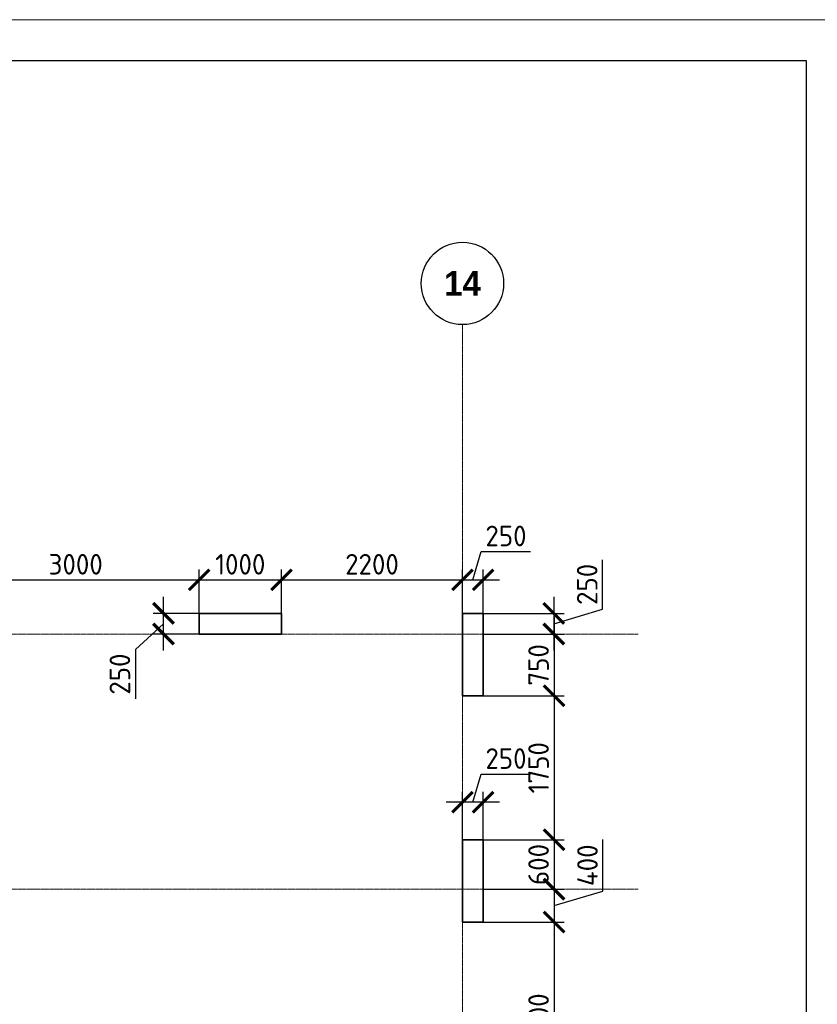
# Model space of a CAD drawing. Header units: millimetres. Extents: x 263826 to 1718326, y -423071 to 70137.
# Tile 88 of 256: x 485861 to 495553, y -235534 to -223573. Entities that reach past the tile are written whole.
import ezdxf

# ---------------------------------------------------------------- set-up
doc = ezdxf.new("R2010")
doc.units = ezdxf.units.MM
doc.linetypes.add('______5', pattern=[1100, 800, -100, 100, -100])
doc.linetypes.add('осевая', pattern=[50.8, 31.75, -6.35, 6.35, -6.35])
doc.layers.add('Колонна_ бетон', color=7, linetype='Continuous', lineweight=50, true_color=0xb4b496)
for name, color, linetype, lineweight in [('Оси', 40, '______5', 18), ('РАЗМЕРЫ', 1, 'Continuous', 9), ('ТОНКИЕ', 7, 'Continuous', 9)]:
    doc.layers.add(name, color=color, linetype=linetype, lineweight=lineweight)
doc.layers.add('ТОЛСТЫЕ_ОСНОВНЫЕ', color=6, linetype='Continuous')
doc.styles.add('Century Gothic', font='GOTHIC.TTF')
doc.styles.add('GOST-2.304_Type-B', font='GOST_Common.ttf')
doc.dimstyles.new('СПДС', dxfattribs={"dimscale": 100, "dimtxt": 2.5, "dimasz": 2.5, "dimexe": 1.25, "dimexo": 0, "dimtad": 1, "dimdec": 0, "dimtxsty": 'GOST-2.304_Type-B', "dimblk": 'ARCHTICK', "dimcen": 2.5, "dimdle": 2, "dimadec": 0, "dimazin": 2, "dimtfac": 0.75, "dimtdec": 0, "dimtmove": 1, "dimatfit": 3, "dimfxl": 1, "dimtolj": 1, "dimarcsym": 1})

# ---------------------------------------------------------------- blocks, each defined once
blk = doc.blocks.new('NSY101')
at = {"color": 0, "linetype": 'ByBlock', "lineweight": -2}
blk.add_circle((0, 0), 50, dxfattribs=at)
blk = doc.blocks.new('СЛОЖНЫЙ_ОБЪЕКТ_21')
at = {"layer": 'Оси', "color": 16, "linetype": 'Continuous', "lineweight": 25, "transparency": 33554687, "xscale": 9.999999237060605, "yscale": 9.999999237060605, "zscale": 9.999999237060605}
blk.add_blockref('NSY101', (51513, -989), dxfattribs=at)
at = {"layer": 'Оси', "color": 16, "linetype": 'Continuous', "lineweight": 25, "transparency": 33554687, "insert": (51513, -989), "char_height": 300, "width": 620, "attachment_point": 5, "style": 'Century Gothic'}
blk.add_mtext('\\A1;{\\fCentury Gothic|i0|b1;\\H300.000000;\\W1.000000;\\C16;14}\\P', dxfattribs=at)
blk = doc.blocks.new('оси2')
at = {"layer": 'Оси', "color": 16, "linetype": 'осевая', "lineweight": 0, "ltscale": 0.5, "transparency": 33554687}
for p, q in [((1030445.5, 5465.4), (1030445.5, -20739.3)), ((979200, 1707.1), (1032582.1, 1707.1)), ((979200, -1392.9), (1032582.1, -1392.9))]:
    blk.add_line(p, q, dxfattribs=at)
at = {"layer": 'Оси', "color": 16, "linetype": 'Continuous', "lineweight": 25, "transparency": 33554687}
blk.add_blockref('СЛОЖНЫЙ_ОБЪЕКТ_21', (978932, 6954.9), dxfattribs=at)
blk = doc.blocks.new('_ArchTick')
at = {"color": 0, "linetype": 'ByBlock', "const_width": 0.15}
blk.add_lwpolyline([(-0.5, -0.5), (0.5, 0.5)], dxfattribs=at)
blk = doc.blocks.new('*D875')
at = {"layer": 'DEFPOINTS', "color": 0, "transparency": 16777216}
for p in [(487609, -230785), (488042, -230785, -360), (488042, -231036, -360)]:
    blk.add_point(p, dxfattribs=at)
at = {"layer": 'РАЗМЕРЫ', "color": 0, "lineweight": -2, "transparency": 16777216}
for p, q in [((487609, -231236), (487609, -230585)), ((488042, -230785), (487484, -230785)), ((487609, -230911), (487267, -231223)), ((488042, -231036), (487484, -231036)), ((487267, -231223), (487267, -231823))]:
    blk.add_line(p, q, dxfattribs=at)
at = {"layer": 'РАЗМЕРЫ', "color": 0, "lineweight": -2, "transparency": 16777216, "xscale": 250, "yscale": 250, "zscale": 250}
for p, rotation in [((487609, -230785), 90), ((487609, -231036), 270)]:
    blk.add_blockref('_ArchTick', p, dxfattribs=dict(at, rotation=rotation))
at = {"layer": 'РАЗМЕРЫ', "color": 0, "lineweight": 0, "transparency": 16777216, "insert": (487079, -231523), "char_height": 250, "attachment_point": 5, "rotation": 90, "style": 'GOST-2.304_Type-B'}
blk.add_mtext('\\A1;250', dxfattribs=at)
blk = doc.blocks.new('*D1012')
at = {"layer": 'DEFPOINTS', "color": 0, "transparency": 16777216}
for p in [(485042, -230485, -560), (488042, -230377), (488042, -230785)]:
    blk.add_point(p, dxfattribs=at)
at = {"layer": 'РАЗМЕРЫ', "color": 0, "lineweight": -2, "transparency": 16777216}
for p, q in [((485042, -230485), (485042, -230252)), ((488042, -230785), (488042, -230252)), ((484842, -230377), (488242, -230377))]:
    blk.add_line(p, q, dxfattribs=at)
at = {"layer": 'РАЗМЕРЫ', "color": 0, "lineweight": -2, "transparency": 16777216, "xscale": 250, "yscale": 250, "zscale": 250, "rotation": 180}
blk.add_blockref('_ArchTick', (485042, -230377), dxfattribs=at)
at = {"layer": 'РАЗМЕРЫ', "color": 0, "lineweight": -2, "transparency": 16777216, "xscale": 250, "yscale": 250, "zscale": 250}
blk.add_blockref('_ArchTick', (488042, -230377), dxfattribs=at)
at = {"layer": 'РАЗМЕРЫ', "color": 0, "lineweight": 0, "transparency": 16777216, "insert": (486542, -230189), "char_height": 250, "attachment_point": 5, "style": 'GOST-2.304_Type-B'}
blk.add_mtext('\\A1;3000', dxfattribs=at)
blk = doc.blocks.new('*D1013')
at = {"layer": 'DEFPOINTS', "color": 0, "transparency": 16777216}
for p in [(489042, -230377), (488042, -230785), (489042, -230785, -360)]:
    blk.add_point(p, dxfattribs=at)
at = {"layer": 'РАЗМЕРЫ', "color": 0, "lineweight": -2, "transparency": 16777216}
for p, q in [((488042, -230785), (488042, -230252)), ((489042, -230785), (489042, -230252)), ((487842, -230377), (489242, -230377))]:
    blk.add_line(p, q, dxfattribs=at)
at = {"layer": 'РАЗМЕРЫ', "color": 0, "lineweight": -2, "transparency": 16777216, "xscale": 250, "yscale": 250, "zscale": 250, "rotation": 180}
blk.add_blockref('_ArchTick', (488042, -230377), dxfattribs=at)
at = {"layer": 'РАЗМЕРЫ', "color": 0, "lineweight": -2, "transparency": 16777216, "xscale": 250, "yscale": 250, "zscale": 250}
blk.add_blockref('_ArchTick', (489042, -230377), dxfattribs=at)
at = {"layer": 'РАЗМЕРЫ', "color": 0, "lineweight": 0, "transparency": 16777216, "insert": (488542, -230189), "char_height": 250, "attachment_point": 5, "style": 'GOST-2.304_Type-B'}
blk.add_mtext('\\A1;1000', dxfattribs=at)
blk = doc.blocks.new('*D1014')
at = {"layer": 'DEFPOINTS', "color": 0, "transparency": 16777216}
for p in [(491492, -230786, -560), (491492, -231036, -560), (492351, -231036)]:
    blk.add_point(p, dxfattribs=at)
at = {"layer": 'РАЗМЕРЫ', "color": 0, "lineweight": -2, "transparency": 16777216}
for p, q in [((492944, -230733), (492944, -230133)), ((492351, -230586), (492351, -231236)), ((491492, -230786), (492476, -230786)), ((492351, -230911), (492944, -230733)), ((491492, -231036), (492476, -231036))]:
    blk.add_line(p, q, dxfattribs=at)
at = {"layer": 'РАЗМЕРЫ', "color": 0, "lineweight": -2, "transparency": 16777216, "xscale": 250, "yscale": 250, "zscale": 250}
for p, rotation in [((492351, -230786), 90), ((492351, -231036), 270)]:
    blk.add_blockref('_ArchTick', p, dxfattribs=dict(at, rotation=rotation))
at = {"layer": 'РАЗМЕРЫ', "color": 0, "lineweight": 0, "transparency": 16777216, "insert": (492757, -230433), "char_height": 250, "attachment_point": 5, "rotation": 90, "style": 'GOST-2.304_Type-B'}
blk.add_mtext('\\A1;250', dxfattribs=at)
blk = doc.blocks.new('*D1015')
at = {"layer": 'DEFPOINTS', "color": 0, "transparency": 16777216}
for p in [(491495, -231036, -560), (491492, -231786, -560), (492354, -231786)]:
    blk.add_point(p, dxfattribs=at)
at = {"layer": 'РАЗМЕРЫ', "color": 0, "lineweight": -2, "transparency": 16777216}
for p, q in [((492354, -230836), (492354, -231986)), ((491495, -231036), (492479, -231036)), ((491492, -231786), (492479, -231786))]:
    blk.add_line(p, q, dxfattribs=at)
at = {"layer": 'РАЗМЕРЫ', "color": 0, "lineweight": -2, "transparency": 16777216, "xscale": 250, "yscale": 250, "zscale": 250}
for p, rotation in [((492354, -231036), 90), ((492354, -231786), 270)]:
    blk.add_blockref('_ArchTick', p, dxfattribs=dict(at, rotation=rotation))
at = {"layer": 'РАЗМЕРЫ', "color": 0, "lineweight": 0, "transparency": 16777216, "insert": (492166, -231411), "char_height": 250, "attachment_point": 5, "rotation": 90, "style": 'GOST-2.304_Type-B'}
blk.add_mtext('\\A1;750', dxfattribs=at)
blk = doc.blocks.new('*D1016')
at = {"layer": 'DEFPOINTS', "color": 0, "transparency": 16777216}
for p in [(491492, -231786, -560), (491492, -233536, -360), (492354, -233536)]:
    blk.add_point(p, dxfattribs=at)
at = {"layer": 'РАЗМЕРЫ', "color": 0, "lineweight": -2, "transparency": 16777216}
for p, q in [((492354, -231586), (492354, -233736)), ((491492, -231786), (492479, -231786)), ((491492, -233536), (492479, -233536))]:
    blk.add_line(p, q, dxfattribs=at)
at = {"layer": 'РАЗМЕРЫ', "color": 0, "lineweight": -2, "transparency": 16777216, "xscale": 250, "yscale": 250, "zscale": 250}
for p, rotation in [((492354, -231786), 90), ((492354, -233536), 270)]:
    blk.add_blockref('_ArchTick', p, dxfattribs=dict(at, rotation=rotation))
at = {"layer": 'РАЗМЕРЫ', "color": 0, "lineweight": 0, "transparency": 16777216, "insert": (492166, -232661), "char_height": 250, "attachment_point": 5, "rotation": 90, "style": 'GOST-2.304_Type-B'}
blk.add_mtext('\\A1;1750', dxfattribs=at)
blk = doc.blocks.new('*D1017')
at = {"layer": 'DEFPOINTS', "color": 0, "transparency": 16777216}
for p in [(491492, -233536, -360), (491492, -234136, -560), (492354, -234136)]:
    blk.add_point(p, dxfattribs=at)
at = {"layer": 'РАЗМЕРЫ', "color": 0, "lineweight": -2, "transparency": 16777216}
for p, q in [((492354, -233336), (492354, -234336)), ((491492, -233536), (492479, -233536)), ((491492, -234136), (492479, -234136))]:
    blk.add_line(p, q, dxfattribs=at)
at = {"layer": 'РАЗМЕРЫ', "color": 0, "lineweight": -2, "transparency": 16777216, "xscale": 250, "yscale": 250, "zscale": 250}
for p, rotation in [((492354, -233536), 90), ((492354, -234136), 270)]:
    blk.add_blockref('_ArchTick', p, dxfattribs=dict(at, rotation=rotation))
at = {"layer": 'РАЗМЕРЫ', "color": 0, "lineweight": 0, "transparency": 16777216, "insert": (492166, -233836), "char_height": 250, "attachment_point": 5, "rotation": 90, "style": 'GOST-2.304_Type-B'}
blk.add_mtext('\\A1;600', dxfattribs=at)
blk = doc.blocks.new('*D1018')
at = {"layer": 'DEFPOINTS', "color": 0, "transparency": 16777216}
for p in [(491492, -234136, -560), (491492, -234536, -560), (492354, -234536)]:
    blk.add_point(p, dxfattribs=at)
at = {"layer": 'РАЗМЕРЫ', "color": 0, "lineweight": -2, "transparency": 16777216}
for p, q in [((492947, -234158), (492947, -233533)), ((492354, -233936), (492354, -234736)), ((491492, -234136), (492479, -234136)), ((492354, -234336), (492947, -234158)), ((491492, -234536), (492479, -234536))]:
    blk.add_line(p, q, dxfattribs=at)
at = {"layer": 'РАЗМЕРЫ', "color": 0, "lineweight": -2, "transparency": 16777216, "xscale": 250, "yscale": 250, "zscale": 250}
for p, rotation in [((492354, -234136), 90), ((492354, -234536), 270)]:
    blk.add_blockref('_ArchTick', p, dxfattribs=dict(at, rotation=rotation))
at = {"layer": 'РАЗМЕРЫ', "color": 0, "lineweight": 0, "transparency": 16777216, "insert": (492760, -233845), "char_height": 250, "attachment_point": 5, "rotation": 90, "style": 'GOST-2.304_Type-B'}
blk.add_mtext('\\A1;400', dxfattribs=at)
blk = doc.blocks.new('*D1019')
at = {"layer": 'DEFPOINTS', "color": 0, "transparency": 16777216}
for p in [(491492, -234536, -560), (491492, -236936, -560), (492354, -236936)]:
    blk.add_point(p, dxfattribs=at)
at = {"layer": 'РАЗМЕРЫ', "color": 0, "lineweight": -2, "transparency": 16777216}
for p, q in [((492354, -234336), (492354, -237136)), ((491492, -234536), (492479, -234536)), ((491492, -236936), (492479, -236936))]:
    blk.add_line(p, q, dxfattribs=at)
at = {"layer": 'РАЗМЕРЫ', "color": 0, "lineweight": -2, "transparency": 16777216, "xscale": 250, "yscale": 250, "zscale": 250}
for p, rotation in [((492354, -234536), 90), ((492354, -236936), 270)]:
    blk.add_blockref('_ArchTick', p, dxfattribs=dict(at, rotation=rotation))
at = {"layer": 'РАЗМЕРЫ', "color": 0, "lineweight": 0, "transparency": 16777216, "insert": (492166, -235736), "char_height": 250, "attachment_point": 5, "rotation": 90, "style": 'GOST-2.304_Type-B'}
blk.add_mtext('\\A1;2400', dxfattribs=at)
blk = doc.blocks.new('*D1029')
at = {"layer": 'DEFPOINTS', "color": 0, "transparency": 16777216}
for p in [(491242, -230377), (489042, -230785, -360), (491242, -230786, -560)]:
    blk.add_point(p, dxfattribs=at)
at = {"layer": 'РАЗМЕРЫ', "color": 0, "lineweight": -2, "transparency": 16777216}
for p, q in [((489042, -230785), (489042, -230252)), ((491242, -230786), (491242, -230252)), ((488842, -230377), (491442, -230377))]:
    blk.add_line(p, q, dxfattribs=at)
at = {"layer": 'РАЗМЕРЫ', "color": 0, "lineweight": -2, "transparency": 16777216, "xscale": 250, "yscale": 250, "zscale": 250, "rotation": 180}
blk.add_blockref('_ArchTick', (489042, -230377), dxfattribs=at)
at = {"layer": 'РАЗМЕРЫ', "color": 0, "lineweight": -2, "transparency": 16777216, "xscale": 250, "yscale": 250, "zscale": 250}
blk.add_blockref('_ArchTick', (491242, -230377), dxfattribs=at)
at = {"layer": 'РАЗМЕРЫ', "color": 0, "lineweight": 0, "transparency": 16777216, "insert": (490142, -230189), "char_height": 250, "attachment_point": 5, "style": 'GOST-2.304_Type-B'}
blk.add_mtext('\\A1;2200', dxfattribs=at)
blk = doc.blocks.new('*D1030')
at = {"layer": 'DEFPOINTS', "color": 0, "transparency": 16777216}
for p in [(491492, -230377), (491242, -230786, -560), (491492, -230786)]:
    blk.add_point(p, dxfattribs=at)
at = {"layer": 'РАЗМЕРЫ', "color": 0, "lineweight": -2, "transparency": 16777216}
for p, q in [((491367, -230377), (491470, -230033)), ((491470, -230033), (492070, -230033)), ((491242, -230786), (491242, -230252)), ((491492, -230786), (491492, -230252)), ((491042, -230377), (491692, -230377))]:
    blk.add_line(p, q, dxfattribs=at)
at = {"layer": 'РАЗМЕРЫ', "color": 0, "lineweight": -2, "transparency": 16777216, "xscale": 250, "yscale": 250, "zscale": 250, "rotation": 180}
blk.add_blockref('_ArchTick', (491242, -230377), dxfattribs=at)
at = {"layer": 'РАЗМЕРЫ', "color": 0, "lineweight": -2, "transparency": 16777216, "xscale": 250, "yscale": 250, "zscale": 250}
blk.add_blockref('_ArchTick', (491492, -230377), dxfattribs=at)
at = {"layer": 'РАЗМЕРЫ', "color": 0, "lineweight": 0, "transparency": 16777216, "insert": (491770, -229845), "char_height": 250, "attachment_point": 5, "style": 'GOST-2.304_Type-B'}
blk.add_mtext('\\A1;250', dxfattribs=at)
blk = doc.blocks.new('*U69')
at = {"layer": 'ТОЛСТЫЕ_ОСНОВНЫЕ', "color": 6}
blk.add_lwpolyline([(20, 5), (589, 5), (589, 415), (20, 415)], close=True, dxfattribs=at)
at = {"layer": 'ТОНКИЕ'}
blk.add_lwpolyline([(0, 0), (594, 0), (594, 420), (0, 420)], close=True, dxfattribs=at)
blk = doc.blocks.new('*D3034')
at = {"color": 0, "lineweight": -2, "transparency": 16777216}
for p, q in [((491367, -233080), (491470, -232737)), ((491470, -232737), (492070, -232737)), ((491242, -233676), (491242, -232955)), ((491492, -233776), (491492, -232955)), ((491692, -233080), (491042, -233080))]:
    blk.add_line(p, q, dxfattribs=at)
at = {"layer": 'DEFPOINTS', "color": 0, "transparency": 16777216}
for p in [(491242, -233080), (491242, -233676, -360), (491492, -233776, -560)]:
    blk.add_point(p, dxfattribs=at)
at = {"color": 0, "lineweight": -2, "transparency": 16777216, "xscale": 250, "yscale": 250, "zscale": 250, "rotation": 180}
blk.add_blockref('_ArchTick', (491242, -233080), dxfattribs=at)
at = {"color": 0, "lineweight": -2, "transparency": 16777216, "xscale": 250, "yscale": 250, "zscale": 250}
blk.add_blockref('_ArchTick', (491492, -233080), dxfattribs=at)
at = {"color": 0, "transparency": 16777216, "insert": (491770, -232549), "char_height": 250, "attachment_point": 5, "style": 'GOST-2.304_Type-B'}
blk.add_mtext('\\A1;250', dxfattribs=at)

msp = doc.modelspace()

# ---------------------------------------------------------------- linework, layer by layer
at = {"layer": 'Колонна_ бетон', "color": 180, "linetype": 'Continuous', "lineweight": 35, "transparency": 33554687}
for points, elevation in [([(488041.88031, -230785.49999), (489041.61821, -230785.49999), (489041.61821, -231035.88133), (488041.88031, -231035.88133)], -360), ([(491242.02227, -230785.88173), (491492.02195, -230785.88173), (491492.02195, -231786.14223), (491242.02227, -231786.14223)], -559.99999), ([(491241.98582, -233535.88122), (491491.88029, -233535.88122), (491491.88029, -234535.88122), (491241.98582, -234535.88122)], -360), ([(491242.02229, -233535.88122), (491492.02229, -233535.88122), (491492.02229, -234535.88122), (491242.02229, -234535.88122)], -559.99999)]:
    msp.add_lwpolyline(points, close=True, dxfattribs=dict(at, elevation=elevation))

# ---------------------------------------------------------------- block references
at = {"xscale": 100, "yscale": 100, "zscale": 100}
msp.add_blockref('*U69', (436520.8066, -265573.15111, 3100), dxfattribs=at)
at = {"layer": 'РАЗМЕРЫ'}
msp.add_blockref('оси2', (-539203.53067, -232742.99982, -559.99999), dxfattribs=at)

# ---------------------------------------------------------------- dimensions: what is measured, and where the dimension line sits
at = {"color": 1}
dim = msp.add_linear_dim(base=(491241.98582, -233080.33867), p1=(491492.02229, -233776.45709, -559.99999), p2=(491241.98582, -233675.98737, -360), dimstyle='СПДС', dxfattribs=at)
dim.commit()
dim.dimension.update_dxf_attribs({"geometry": '*D3034', "text_midpoint": (491532.62906, -232549.08867)})
at = {"layer": 'РАЗМЕРЫ', "color": 146, "lineweight": 0}
for base, p1, p2, picture, middle in [((491492.02195, -230376.59044), (491242.02227, -230785.88173, -559.99999), (491492.02195, -230785.88173), '*D1030', (491532.64711, -229845.34044)), ((488041.88031, -230376.59044), (485041.98582, -230484.61509, -559.99999), (488041.88031, -230785.49999), '*D1012', (486541.93307, -230189.09044)), ((489041.61821, -230376.59044), (488041.88031, -230785.49999), (489041.61821, -230785.49999, -360), '*D1013', (488541.74926, -230189.09044)), ((491242.02227, -230376.59044), (489041.61821, -230785.49999, -360), (491242.02227, -230785.88173, -559.99999), '*D1029', (490141.82024, -230189.09044))]:
    dim = msp.add_linear_dim(base=base, p1=p1, p2=p2, dimstyle='СПДС', dxfattribs=at)
    dim.commit()
    dim.dimension.update_dxf_attribs({"geometry": picture, "text_midpoint": middle})
for base, p1, p2, picture, middle in [((492350.73603, -231035.88139), (491492.02195, -230785.88173, -559.99999), (491492.02195, -231035.88139, -559.99999), '*D1014', (492756.98603, -230670.25656)), ((492353.73603, -231786.14223), (491495.02195, -231035.88139, -559.99999), (491492.02195, -231786.14223, -559.99999), '*D1015', (492166.23603, -231411.01181)), ((492353.73603, -233535.88122), (491492.02195, -231786.14223, -559.99999), (491491.88029, -233535.88122, -360), '*D1016', (492166.23603, -232661.01173)), ((492353.73603, -234135.88139), (491491.88029, -233535.88122, -360), (491492.02229, -234135.88139, -559.99999), '*D1017', (492166.23603, -233835.88131)), ((492353.73603, -234535.88122), (491492.02229, -234135.88139, -559.99999), (491492.02229, -234535.88122, -559.99999), '*D1018', (492759.98603, -234095.25631)), ((492353.73603, -236935.88122), (491492.02229, -234535.88122, -559.99999), (491492.02043, -236935.88122, -559.99999), '*D1019', (492166.23603, -235735.88122))]:
    dim = msp.add_linear_dim(base=base, p1=p1, p2=p2, angle=90, dimstyle='СПДС', dxfattribs=at)
    dim.commit()
    dim.dimension.update_dxf_attribs({"geometry": picture, "text_midpoint": middle})
at = {"layer": 'РАЗМЕРЫ', "color": 146, "lineweight": 0, "true_color": 0x006272}
dim = msp.add_linear_dim(base=(487609.2354, -230785.49999), p1=(488041.88031, -231035.88133, -360), p2=(488041.88031, -230785.49999, -360), angle=90, dimstyle='СПДС', dxfattribs=at)
dim.commit()
dim.dimension.update_dxf_attribs({"geometry": '*D875', "text_midpoint": (487266.94716, -231285.77944), "dimtype": 160})

doc.saveas('drawing.dxf')
